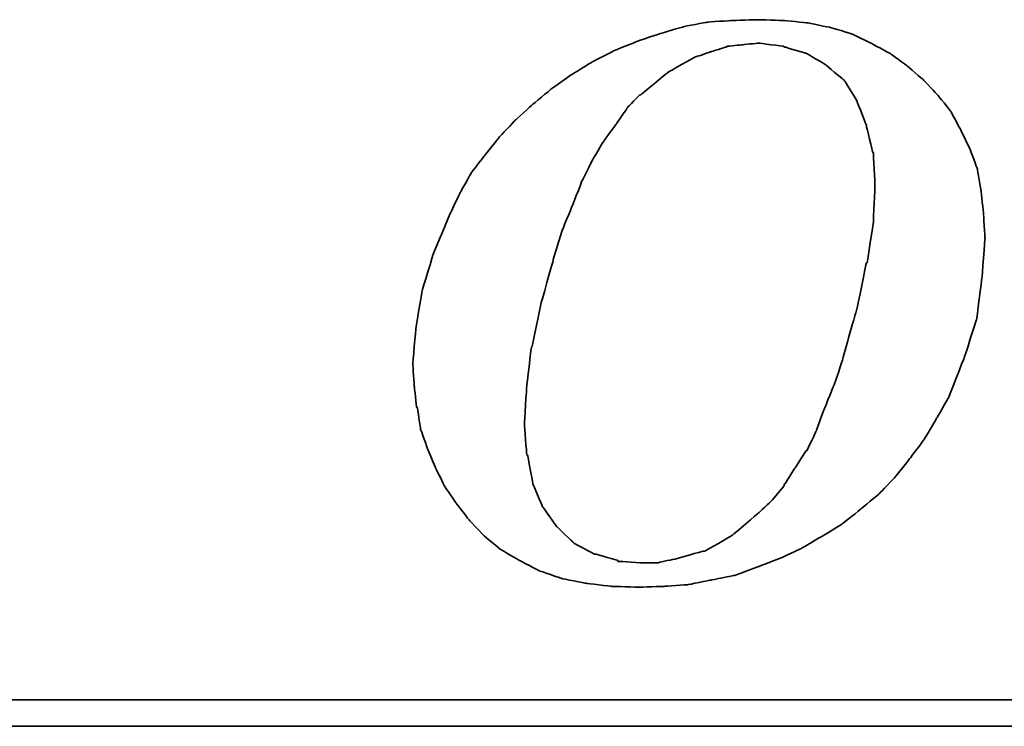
# Model space of a CAD drawing. Header units: millimetres. Extents: x 17 to 274, y -216 to -130.
# Tile 34 of 52: x 211.9 to 215.48, y -189.68 to -187.1. Entities that reach past the tile are written whole.
import ezdxf

# ---------------------------------------------------------------- set-up
doc = ezdxf.new("R2010")
doc.units = ezdxf.units.MM
doc.header["$LTSCALE"] = 0.15
doc.layers.add('DIM', color=4, linetype='CONTINUOUS')
doc.layers.add('layer 1', color=7, linetype='CONTINUOUS')

# ---------------------------------------------------------------- blocks, each defined once
blk = doc.blocks.new('TBI MOTION logo(完整正式版)')
at = {"layer": 'layer 1', "color": 22, "lineweight": 35}
for points, knots in [([(-11.34375, -6.98375), (-11.34375, -6.98375), (-10.91375, -7.43875), (-10.91375, -7.43875), (-10.91375, -7.43875), (-10.91375, -7.43875), (-10.38625, -7.87125), (-10.38625, -7.87125), (-10.38625, -7.87125), (-10.38625, -7.87125), (-9.81125, -8.20375), (-9.81125, -8.20375), (-9.81125, -8.20375), (-9.81125, -8.20375), (-9.21125, -8.51875), (-9.21125, -8.51875), (-9.21125, -8.51875), (-9.21125, -8.51875), (-8.51625, -8.75875), (-8.51625, -8.75875), (-8.51625, -8.75875), (-8.51625, -8.75875), (-7.77125, -8.90375), (-7.77125, -8.90375), (-7.77125, -8.90375), (-7.77125, -8.90375), (-6.97875, -8.99875), (-6.97875, -8.99875), (-6.97875, -8.99875), (-6.97875, -8.99875), (-6.14125, -9.02375), (-6.14125, -9.02375), (-6.14125, -9.02375), (-6.14125, -9.02375), (-5.37125, -8.99875), (-5.37125, -8.99875), (-5.37125, -8.99875), (-5.37125, -8.99875), (-4.65375, -8.94875), (-4.65375, -8.94875), (-4.65375, -8.94875), (-4.65375, -8.94875), (-3.93375, -8.80625), (-3.93375, -8.80625), (-3.93375, -8.80625), (-3.93375, -8.80625), (-3.21375, -8.66375), (-3.21375, -8.66375), (-3.21375, -8.66375), (-3.21375, -8.66375), (-2.49375, -8.39875), (-2.49375, -8.39875), (-2.49375, -8.39875), (-2.49375, -8.39875), (-1.79875, -8.13375), (-1.79875, -8.13375), (-1.79875, -8.13375), (-1.79875, -8.13375), (-1.17375, -7.84375), (-1.17375, -7.84375), (-1.17375, -7.84375), (-1.17375, -7.84375), (-0.52375, -7.46375), (-0.52375, -7.46375), (-0.52375, -7.46375), (-0.52375, -7.46375), (0.10124, -7.07875), (0.10124, -7.07875), (0.10124, -7.07875), (0.10124, -7.07875), (0.67625, -6.62375), (0.67625, -6.62375), (0.67625, -6.62375), (0.67625, -6.62375), (1.24874, -6.14375), (1.24874, -6.14375), (1.24874, -6.14375), (1.24874, -6.14375), (1.72874, -5.64125), (1.72874, -5.64125), (1.72874, -5.64125), (1.72874, -5.64125), (2.18624, -5.06375), (2.18624, -5.06375), (2.18624, -5.06375), (2.18624, -5.06375), (2.61625, -4.48874), (2.61625, -4.48874), (2.61625, -4.48874), (2.61625, -4.48874), (3.00125, -3.83874), (3.00125, -3.83874), (3.00125, -3.83874), (3.00125, -3.83874), (3.36124, -3.21374), (3.36124, -3.21374), (3.36124, -3.21374), (3.36124, -3.21374), (3.84374, -1.99125), (3.84374, -1.99125), (3.84374, -1.99125), (3.84374, -1.99125), (4.22625, -0.81875), (4.22625, -0.81875), (4.22625, -0.81875), (4.22625, -0.81875), (4.39125, 0.45624), (4.39125, 0.45624), (4.39125, 0.45624), (4.39125, 0.45624), (4.48874, 1.70124), (4.48874, 1.70124), (4.48874, 1.70124), (4.48874, 1.70124), (4.43874, 2.44625), (4.43874, 2.44625), (4.43874, 2.44625), (4.43874, 2.44625), (4.36874, 3.14125), (4.36874, 3.14125), (4.36874, 3.14125), (4.36874, 3.14125), (4.25125, 3.81125), (4.25125, 3.81125), (4.25125, 3.81125), (4.25125, 3.81125), (4.03124, 4.41125), (4.03124, 4.41125), (4.03124, 4.41125), (4.03124, 4.41125), (3.74374, 5.01125), (3.74374, 5.01125), (3.74374, 5.01125), (3.74374, 5.01125), (3.43124, 5.58875), (3.43124, 5.58875), (3.43124, 5.58875), (3.43124, 5.58875), (3.02625, 6.09125), (3.02625, 6.09125), (3.02625, 6.09125), (3.02625, 6.09125), (2.59374, 6.54875), (2.59374, 6.54875), (2.59374, 6.54875), (2.59374, 6.54875), (2.09124, 6.98125), (2.09124, 6.98125), (2.09124, 6.98125), (2.09124, 6.98125), (1.56124, 7.36625), (1.56124, 7.36625), (1.56124, 7.36625), (1.56124, 7.36625), (0.98624, 7.67625), (0.98624, 7.67625), (0.98624, 7.67625), (0.98624, 7.67625), (0.38624, 7.96375), (0.38624, 7.96375), (0.38624, 7.96375), (0.38624, 7.96375), (-0.25875, 8.15625), (-0.25875, 8.15625), (-0.25875, 8.15625), (-0.25875, 8.15625), (-0.98125, 8.30125), (-0.98125, 8.30125), (-0.98125, 8.30125), (-0.98125, 8.30125), (-1.70124, 8.37125), (-1.70124, 8.37125), (-1.70124, 8.37125), (-1.70124, 8.37125), (-2.49375, 8.39624), (-2.49375, 8.39624), (-2.49375, 8.39624), (-2.49375, 8.39624), (-3.28625, 8.37125), (-3.28625, 8.37125), (-3.28625, 8.37125), (-3.28625, 8.37125), (-4.05125, 8.32125), (-4.05125, 8.32125), (-4.05125, 8.32125), (-4.05125, 8.32125), (-4.77375, 8.18125), (-4.77375, 8.18125), (-4.77375, 8.18125), (-4.77375, 8.18125), (-5.51625, 7.96375), (-5.51625, 7.96375), (-5.51625, 7.96375), (-5.51625, 7.96375), (-6.21125, 7.72625), (-6.21125, 7.72625), (-6.21125, 7.72625), (-6.21125, 7.72625), (-6.92875, 7.43625), (-6.92875, 7.43625), (-6.92875, 7.43625), (-6.92875, 7.43625), (-7.57875, 7.10125), (-7.57875, 7.10125), (-7.57875, 7.10125), (-7.57875, 7.10125), (-8.24875, 6.69125), (-8.24875, 6.69125), (-8.24875, 6.69125), (-8.24875, 6.69125), (-8.84875, 6.26125), (-8.84875, 6.26125), (-8.84875, 6.26125), (-8.84875, 6.26125), (-9.42625, 5.78125), (-9.42625, 5.78125), (-9.42625, 5.78125), (-9.42625, 5.78125), (-9.95375, 5.30125), (-9.95375, 5.30125), (-9.95375, 5.30125), (-9.95375, 5.30125), (-10.43375, 4.79624), (-10.43375, 4.79624), (-10.43375, 4.79624), (-10.43375, 4.79624), (-10.88875, 4.22125), (-10.88875, 4.22125), (-10.88875, 4.22125), (-10.88875, 4.22125), (-11.29875, 3.69375), (-11.29875, 3.69375), (-11.29875, 3.69375), (-11.29875, 3.69375), (-11.63375, 3.09125), (-11.63375, 3.09125), (-11.63375, 3.09125), (-11.63375, 3.09125), (-11.91875, 2.49625), (-11.91875, 2.49625), (-11.91875, 2.49625), (-11.91875, 2.49625), (-12.44875, 1.24625), (-12.44875, 1.24625), (-12.44875, 1.24625), (-12.44875, 1.24625), (-12.80875, 0.06874), (-12.80875, 0.06874), (-12.80875, 0.06874), (-12.80875, 0.06874), (-12.99875, -1.07875), (-12.99875, -1.07875), (-12.99875, -1.07875), (-12.99875, -1.07875), (-13.09375, -2.18375), (-13.09375, -2.18375), (-13.09375, -2.18375), (-13.09375, -2.18375), (-13.04875, -2.85375), (-13.04875, -2.85375), (-13.04875, -2.85375), (-13.04875, -2.85375), (-12.97375, -3.50375), (-12.97375, -3.50375), (-12.97375, -3.50375), (-12.97375, -3.50375), (-12.95375, -3.50375), (-12.95375, -3.50375), (-12.95375, -3.50375), (-12.95375, -3.50375), (-12.85375, -4.17375), (-12.85375, -4.17375), (-12.85375, -4.17375), (-12.85375, -4.17375), (-12.63875, -4.77624), (-12.63875, -4.77624), (-12.63875, -4.77624), (-12.63875, -4.77624), (-12.39875, -5.35125), (-12.39875, -5.35125), (-12.39875, -5.35125), (-12.39875, -5.35125), (-12.11375, -5.92875), (-12.11375, -5.92875), (-12.11375, -5.92875), (-12.11375, -5.92875), (-11.75375, -6.45375), (-11.75375, -6.45375), (-11.75375, -6.45375), (-11.75375, -6.45375), (-11.34375, -6.98375), (-11.34375, -6.98375)], [0, 0, 0, 0, 0.01369863, 0.01369863, 0.01369863, 0.01369864, 0.02739726, 0.02739726, 0.02739726, 0.02739727, 0.04109589, 0.04109589, 0.04109589, 0.0410959, 0.05479452, 0.05479452, 0.05479452, 0.05479453, 0.06849315, 0.06849315, 0.06849315, 0.06849316, 0.08219178, 0.08219178, 0.08219178, 0.08219179, 0.09589041, 0.09589041, 0.09589041, 0.09589042, 0.10958904, 0.10958904, 0.10958904, 0.10958905, 0.12328767, 0.12328767, 0.12328767, 0.12328768, 0.1369863, 0.1369863, 0.1369863, 0.13698631, 0.15068493, 0.15068493, 0.15068493, 0.15068494, 0.16438356, 0.16438356, 0.16438356, 0.16438357, 0.17808219, 0.17808219, 0.17808219, 0.1780822, 0.19178082, 0.19178082, 0.19178082, 0.19178083, 0.20547945, 0.20547945, 0.20547945, 0.20547946, 0.21917808, 0.21917808, 0.21917808, 0.21917809, 0.23287671, 0.23287671, 0.23287671, 0.23287672, 0.24657534, 0.24657534, 0.24657534, 0.24657535, 0.26027397, 0.26027397, 0.26027397, 0.26027398, 0.2739726, 0.2739726, 0.2739726, 0.27397261, 0.28767123, 0.28767123, 0.28767123, 0.28767124, 0.30136986, 0.30136986, 0.30136986, 0.30136987, 0.31506849, 0.31506849, 0.31506849, 0.3150685, 0.32876712, 0.32876712, 0.32876712, 0.32876713, 0.34246575, 0.34246575, 0.34246575, 0.34246576, 0.35616438, 0.35616438, 0.35616438, 0.35616439, 0.36986301, 0.36986301, 0.36986301, 0.36986302, 0.38356164, 0.38356164, 0.38356164, 0.38356165, 0.39726027, 0.39726027, 0.39726027, 0.39726028, 0.4109589, 0.4109589, 0.4109589, 0.41095891, 0.42465753, 0.42465753, 0.42465753, 0.42465754, 0.43835616, 0.43835616, 0.43835616, 0.43835617, 0.45205479, 0.45205479, 0.45205479, 0.4520548, 0.46575342, 0.46575342, 0.46575342, 0.46575343, 0.47945205, 0.47945205, 0.47945205, 0.47945206, 0.49315068, 0.49315068, 0.49315068, 0.49315069, 0.50684932, 0.50684932, 0.50684932, 0.50684933, 0.52054795, 0.52054795, 0.52054795, 0.52054796, 0.53424658, 0.53424658, 0.53424658, 0.53424659, 0.54794521, 0.54794521, 0.54794521, 0.54794522, 0.56164384, 0.56164384, 0.56164384, 0.56164385, 0.57534247, 0.57534247, 0.57534247, 0.57534248, 0.5890411, 0.5890411, 0.5890411, 0.58904111, 0.60273973, 0.60273973, 0.60273973, 0.60273974, 0.61643836, 0.61643836, 0.61643836, 0.61643837, 0.63013699, 0.63013699, 0.63013699, 0.630137, 0.64383562, 0.64383562, 0.64383562, 0.64383563, 0.65753425, 0.65753425, 0.65753425, 0.65753426, 0.67123288, 0.67123288, 0.67123288, 0.67123289, 0.68493151, 0.68493151, 0.68493151, 0.68493152, 0.69863014, 0.69863014, 0.69863014, 0.69863015, 0.71232877, 0.71232877, 0.71232877, 0.71232878, 0.7260274, 0.7260274, 0.7260274, 0.72602741, 0.73972603, 0.73972603, 0.73972603, 0.73972604, 0.75342466, 0.75342466, 0.75342466, 0.75342467, 0.76712329, 0.76712329, 0.76712329, 0.7671233, 0.78082192, 0.78082192, 0.78082192, 0.78082193, 0.79452055, 0.79452055, 0.79452055, 0.79452056, 0.80821918, 0.80821918, 0.80821918, 0.80821919, 0.82191781, 0.82191781, 0.82191781, 0.82191782, 0.83561644, 0.83561644, 0.83561644, 0.83561645, 0.84931507, 0.84931507, 0.84931507, 0.84931508, 0.8630137, 0.8630137, 0.8630137, 0.86301371, 0.87671233, 0.87671233, 0.87671233, 0.87671234, 0.89041096, 0.89041096, 0.89041096, 0.89041097, 0.90410959, 0.90410959, 0.90410959, 0.9041096, 0.91780822, 0.91780822, 0.91780822, 0.91780823, 0.93150685, 0.93150685, 0.93150685, 0.93150686, 0.94520548, 0.94520548, 0.94520548, 0.94520549, 0.95890411, 0.95890411, 0.95890411, 0.95890412, 0.97260274, 0.97260274, 0.97260274, 0.97260275, 0.98630137, 0.98630137, 0.98630137, 0.98630138, 1, 1, 1, 1]), ([(-8.77875, 1.03124), (-8.77875, 1.03124), (-8.51625, 1.89625), (-8.51625, 1.89625), (-8.51625, 1.89625), (-8.51625, 1.89625), (-8.20375, 2.66375), (-8.20375, 2.66375), (-8.20375, 2.66375), (-8.20375, 2.66375), (-7.91625, 3.38125), (-7.91625, 3.38125), (-7.91625, 3.38125), (-7.91625, 3.38125), (-7.91625, 3.40624), (-7.91625, 3.40624), (-7.91625, 3.40624), (-7.91625, 3.40624), (-7.57875, 4.07624), (-7.57875, 4.07624), (-7.57875, 4.07624), (-7.57875, 4.07624), (-7.24375, 4.65125), (-7.24375, 4.65125), (-7.24375, 4.65125), (-7.24375, 4.65125), (-7.21875, 4.65125), (-7.21875, 4.65125), (-7.21875, 4.65125), (-7.21875, 4.65125), (-7.21875, 4.67624), (-7.21875, 4.67624), (-7.21875, 4.67624), (-7.21875, 4.67624), (-6.83625, 5.20375), (-6.83625, 5.20375), (-6.83625, 5.20375), (-6.83625, 5.20375), (-6.49875, 5.68625), (-6.49875, 5.68625), (-6.49875, 5.68625), (-6.49875, 5.68625), (-6.49875, 5.70625), (-6.49875, 5.70625), (-6.49875, 5.70625), (-6.49875, 5.70625), (-6.11625, 6.09125), (-6.11625, 6.09125), (-6.11625, 6.09125), (-6.11625, 6.09125), (-6.09125, 6.09125), (-6.09125, 6.09125), (-6.09125, 6.09125), (-6.09125, 6.09125), (-5.27375, 6.76625), (-5.27375, 6.76625), (-5.27375, 6.76625), (-5.27375, 6.76625), (-5.24875, 6.76625), (-5.24875, 6.76625), (-5.24875, 6.76625), (-5.24875, 6.76625), (-5.24875, 6.78625), (-5.24875, 6.78625), (-5.24875, 6.78625), (-5.24875, 6.78625), (-4.38875, 7.26624), (-4.38875, 7.26624), (-4.38875, 7.26624), (-4.38875, 7.26624), (-4.36125, 7.26624), (-4.36125, 7.26624), (-4.36125, 7.26624), (-4.36125, 7.26624), (-3.93375, 7.41125), (-3.93375, 7.41125), (-3.93375, 7.41125), (-3.93375, 7.41125), (-3.47375, 7.55625), (-3.47375, 7.55625), (-3.47375, 7.55625), (-3.47375, 7.55625), (-3.45375, 7.55625), (-3.45375, 7.55625), (-3.45375, 7.55625), (-3.45375, 7.55625), (-3.42875, 7.58124), (-3.42875, 7.58124), (-3.42875, 7.58124), (-3.42875, 7.58124), (-2.97375, 7.62625), (-2.97375, 7.62625), (-2.97375, 7.62625), (-2.97375, 7.62625), (-2.49375, 7.67625), (-2.49375, 7.67625), (-2.49375, 7.67625), (-2.49375, 7.67625), (-2.46875, 7.67625), (-2.46875, 7.67625), (-2.46875, 7.67625), (-2.46875, 7.67625), (-1.70124, 7.58124), (-1.70124, 7.58124), (-1.70124, 7.58124), (-1.70124, 7.58124), (-1.67875, 7.55625), (-1.67875, 7.55625), (-1.67875, 7.55625), (-1.67875, 7.55625), (-1.65375, 7.55625), (-1.65375, 7.55625), (-1.65375, 7.55625), (-1.65375, 7.55625), (-1.03125, 7.36625), (-1.03125, 7.36625), (-1.03125, 7.36625), (-1.03125, 7.36625), (-1.00625, 7.36625), (-1.00625, 7.36625), (-1.00625, 7.36625), (-1.00625, 7.36625), (-0.43124, 7.02624), (-0.43124, 7.02624), (-0.43124, 7.02624), (-0.43124, 7.02624), (-0.40625, 7.00624), (-0.40625, 7.00624), (-0.40625, 7.00624), (-0.40625, 7.00624), (0.12124, 6.57124), (0.12124, 6.57124), (0.12124, 6.57124), (0.12124, 6.57124), (0.14624, 6.54875), (0.14624, 6.54875), (0.14624, 6.54875), (0.14624, 6.54875), (0.17124, 6.52375), (0.17124, 6.52375), (0.17124, 6.52375), (0.17124, 6.52375), (0.55625, 5.89875), (0.55625, 5.89875), (0.55625, 5.89875), (0.55625, 5.89875), (0.55625, 5.87625), (0.55625, 5.87625), (0.55625, 5.87625), (0.55625, 5.87625), (0.84124, 5.15625), (0.84124, 5.15625), (0.84124, 5.15625), (0.84124, 5.15625), (0.84124, 5.13125), (0.84124, 5.13125), (0.84124, 5.13125), (0.84124, 5.13125), (1.03624, 4.31875), (1.03624, 4.31875), (1.03624, 4.31875), (1.03624, 4.31875), (1.05624, 4.31875), (1.05624, 4.31875), (1.05624, 4.31875), (1.05624, 4.31875), (1.05624, 4.29125), (1.05624, 4.29125), (1.05624, 4.29125), (1.05624, 4.29125), (1.10625, 3.33125), (1.10625, 3.33125), (1.10625, 3.33125), (1.10625, 3.33125), (1.10625, 3.30875), (1.10625, 3.30875), (1.10625, 3.30875), (1.10625, 3.30875), (1.05624, 2.20624), (1.05624, 2.20624), (1.05624, 2.20624), (1.05624, 2.20624), (1.05624, 2.18124), (1.05624, 2.18124), (1.05624, 2.18124), (1.05624, 2.18124), (0.86624, 0.93624), (0.86624, 0.93624), (0.86624, 0.93624), (0.86624, 0.93624), (0.84124, 0.93624), (0.84124, 0.93624), (0.84124, 0.93624), (0.84124, 0.93624), (0.55625, -0.45874), (0.55625, -0.45874), (0.55625, -0.45874), (0.55625, -0.45874), (0.12124, -1.99125), (0.12124, -1.99125), (0.12124, -1.99125), (0.12124, -1.99125), (0.12124, -2.01874), (0.12124, -2.01874), (0.12124, -2.01874), (0.12124, -2.01874), (-0.13874, -2.78375), (-0.13874, -2.78375), (-0.13874, -2.78375), (-0.13874, -2.78375), (-0.43124, -3.50375), (-0.43124, -3.50375), (-0.43124, -3.50375), (-0.43124, -3.50375), (-0.69375, -4.19875), (-0.69375, -4.19875), (-0.69375, -4.19875), (-0.69375, -4.19875), (-0.69375, -4.22375), (-0.69375, -4.22375), (-0.69375, -4.22375), (-0.69375, -4.22375), (-0.98125, -4.82374), (-0.98125, -4.82374), (-0.98125, -4.82374), (-0.98125, -4.82374), (-1.00625, -4.82374), (-1.00625, -4.82374), (-1.00625, -4.82374), (-1.00625, -4.82374), (-1.33875, -5.35125), (-1.33875, -5.35125), (-1.33875, -5.35125), (-1.33875, -5.35125), (-1.67875, -5.87875), (-1.67875, -5.87875), (-1.67875, -5.87875), (-1.67875, -5.87875), (-1.67875, -5.90375), (-1.67875, -5.90375), (-1.67875, -5.90375), (-1.67875, -5.90375), (-2.05875, -6.35875), (-2.05875, -6.35875), (-2.05875, -6.35875), (-2.05875, -6.35875), (-2.08375, -6.38375), (-2.08375, -6.38375), (-2.08375, -6.38375), (-2.08375, -6.38375), (-2.46875, -6.74375), (-2.46875, -6.74375), (-2.46875, -6.74375), (-2.46875, -6.74375), (-3.25875, -7.41625), (-3.25875, -7.41625), (-3.25875, -7.41625), (-3.25875, -7.41625), (-3.28625, -7.43875), (-3.28625, -7.43875), (-3.28625, -7.43875), (-3.28625, -7.43875), (-4.12375, -7.91875), (-4.12375, -7.91875), (-4.12375, -7.91875), (-4.12375, -7.91875), (-4.14875, -7.91875), (-4.14875, -7.91875), (-4.14875, -7.91875), (-4.14875, -7.91875), (-4.17125, -7.91875), (-4.17125, -7.91875), (-4.17125, -7.91875), (-4.17125, -7.91875), (-5.03375, -8.15875), (-5.03375, -8.15875), (-5.03375, -8.15875), (-5.03375, -8.15875), (-5.51625, -8.25625), (-5.51625, -8.25625), (-5.51625, -8.25625), (-5.51625, -8.25625), (-5.54125, -8.27875), (-5.54125, -8.27875), (-5.54125, -8.27875), (-5.54125, -8.27875), (-5.56375, -8.27875), (-5.56375, -8.27875), (-5.56375, -8.27875), (-5.56375, -8.27875), (-5.99625, -8.27875), (-5.99625, -8.27875), (-5.99625, -8.27875), (-5.99625, -8.27875), (-6.76375, -8.23125), (-6.76375, -8.23125), (-6.76375, -8.23125), (-6.76375, -8.23125), (-6.78875, -8.23125), (-6.78875, -8.23125), (-6.78875, -8.23125), (-6.78875, -8.23125), (-6.78875, -8.20375), (-6.78875, -8.20375), (-6.78875, -8.20375), (-6.78875, -8.20375), (-7.45875, -8.01375), (-7.45875, -8.01375), (-7.45875, -8.01375), (-7.45875, -8.01375), (-7.48375, -8.01375), (-7.48375, -8.01375), (-7.48375, -8.01375), (-7.48375, -8.01375), (-7.50875, -8.01375), (-7.50875, -8.01375), (-7.50875, -8.01375), (-7.50875, -8.01375), (-8.13125, -7.67875), (-8.13125, -7.67875), (-8.13125, -7.67875), (-8.13125, -7.67875), (-8.15625, -7.65375), (-8.15625, -7.65375), (-8.15625, -7.65375), (-8.15625, -7.65375), (-8.65875, -7.17375), (-8.65875, -7.17375), (-8.65875, -7.17375), (-8.65875, -7.17375), (-8.68375, -7.14875), (-8.68375, -7.14875), (-8.68375, -7.14875), (-8.68375, -7.14875), (-9.08875, -6.57375), (-9.08875, -6.57375), (-9.08875, -6.57375), (-9.08875, -6.57375), (-9.11375, -6.54875), (-9.11375, -6.54875), (-9.11375, -6.54875), (-9.11375, -6.54875), (-9.11375, -6.52875), (-9.11375, -6.52875), (-9.11375, -6.52875), (-9.11375, -6.52875), (-9.40375, -5.85375), (-9.40375, -5.85375), (-9.40375, -5.85375), (-9.40375, -5.85375), (-9.40375, -5.82875), (-9.40375, -5.82875), (-9.40375, -5.82875), (-9.40375, -5.82875), (-9.56875, -4.96875), (-9.56875, -4.96875), (-9.56875, -4.96875), (-9.56875, -4.96875), (-9.59375, -4.94375), (-9.59375, -4.94375), (-9.59375, -4.94375), (-9.59375, -4.94375), (-9.66375, -4.03375), (-9.66375, -4.03375), (-9.66375, -4.03375), (-9.66375, -4.03375), (-9.66375, -4.00875), (-9.66375, -4.00875), (-9.66375, -4.00875), (-9.66375, -4.00875), (-9.59375, -2.85375), (-9.59375, -2.85375), (-9.59375, -2.85375), (-9.59375, -2.85375), (-9.45125, -1.65875), (-9.45125, -1.65875), (-9.45125, -1.65875), (-9.45125, -1.65875), (-9.42625, -1.63375), (-9.42625, -1.63375), (-9.42625, -1.63375), (-9.42625, -1.63375), (-9.16125, -0.33875), (-9.16125, -0.33875), (-9.16125, -0.33875), (-9.16125, -0.33875), (-8.77875, 1.00624), (-8.77875, 1.00624), (-8.77875, 1.00624), (-8.77875, 1.00624), (-8.77875, 1.03124), (-8.77875, 1.03124)], [0, 0, 0, 0, 0.01020408, 0.01020408, 0.01020408, 0.01020409, 0.02040816, 0.02040816, 0.02040816, 0.02040817, 0.03061224, 0.03061224, 0.03061224, 0.03061225, 0.04081633, 0.04081633, 0.04081633, 0.04081634, 0.05102041, 0.05102041, 0.05102041, 0.05102042, 0.06122449, 0.06122449, 0.06122449, 0.0612245, 0.07142857, 0.07142857, 0.07142857, 0.07142858, 0.08163265, 0.08163265, 0.08163265, 0.08163266, 0.09183673, 0.09183673, 0.09183673, 0.09183674, 0.10204082, 0.10204082, 0.10204082, 0.10204083, 0.1122449, 0.1122449, 0.1122449, 0.11224491, 0.12244898, 0.12244898, 0.12244898, 0.12244899, 0.13265306, 0.13265306, 0.13265306, 0.13265307, 0.14285714, 0.14285714, 0.14285714, 0.14285715, 0.15306122, 0.15306122, 0.15306122, 0.15306123, 0.16326531, 0.16326531, 0.16326531, 0.16326532, 0.17346939, 0.17346939, 0.17346939, 0.1734694, 0.18367347, 0.18367347, 0.18367347, 0.18367348, 0.19387755, 0.19387755, 0.19387755, 0.19387756, 0.20408163, 0.20408163, 0.20408163, 0.20408164, 0.21428571, 0.21428571, 0.21428571, 0.21428572, 0.2244898, 0.2244898, 0.2244898, 0.22448981, 0.23469388, 0.23469388, 0.23469388, 0.23469389, 0.24489796, 0.24489796, 0.24489796, 0.24489797, 0.25510204, 0.25510204, 0.25510204, 0.25510205, 0.26530612, 0.26530612, 0.26530612, 0.26530613, 0.2755102, 0.2755102, 0.2755102, 0.27551021, 0.28571429, 0.28571429, 0.28571429, 0.2857143, 0.29591837, 0.29591837, 0.29591837, 0.29591838, 0.30612245, 0.30612245, 0.30612245, 0.30612246, 0.31632653, 0.31632653, 0.31632653, 0.31632654, 0.32653061, 0.32653061, 0.32653061, 0.32653062, 0.33673469, 0.33673469, 0.33673469, 0.3367347, 0.34693878, 0.34693878, 0.34693878, 0.34693879, 0.35714286, 0.35714286, 0.35714286, 0.35714287, 0.36734694, 0.36734694, 0.36734694, 0.36734695, 0.37755102, 0.37755102, 0.37755102, 0.37755103, 0.3877551, 0.3877551, 0.3877551, 0.38775511, 0.39795918, 0.39795918, 0.39795918, 0.39795919, 0.40816327, 0.40816327, 0.40816327, 0.40816328, 0.41836735, 0.41836735, 0.41836735, 0.41836736, 0.42857143, 0.42857143, 0.42857143, 0.42857144, 0.43877551, 0.43877551, 0.43877551, 0.43877552, 0.44897959, 0.44897959, 0.44897959, 0.4489796, 0.45918367, 0.45918367, 0.45918367, 0.45918368, 0.46938776, 0.46938776, 0.46938776, 0.46938777, 0.47959184, 0.47959184, 0.47959184, 0.47959185, 0.48979592, 0.48979592, 0.48979592, 0.48979593, 0.5, 0.5, 0.5, 0.50000001, 0.51020408, 0.51020408, 0.51020408, 0.51020409, 0.52040816, 0.52040816, 0.52040816, 0.52040817, 0.53061224, 0.53061224, 0.53061224, 0.53061225, 0.54081633, 0.54081633, 0.54081633, 0.54081634, 0.55102041, 0.55102041, 0.55102041, 0.55102042, 0.56122449, 0.56122449, 0.56122449, 0.5612245, 0.57142857, 0.57142857, 0.57142857, 0.57142858, 0.58163265, 0.58163265, 0.58163265, 0.58163266, 0.59183673, 0.59183673, 0.59183673, 0.59183674, 0.60204082, 0.60204082, 0.60204082, 0.60204083, 0.6122449, 0.6122449, 0.6122449, 0.61224491, 0.62244898, 0.62244898, 0.62244898, 0.62244899, 0.63265306, 0.63265306, 0.63265306, 0.63265307, 0.64285714, 0.64285714, 0.64285714, 0.64285715, 0.65306122, 0.65306122, 0.65306122, 0.65306123, 0.66326531, 0.66326531, 0.66326531, 0.66326532, 0.67346939, 0.67346939, 0.67346939, 0.6734694, 0.68367347, 0.68367347, 0.68367347, 0.68367348, 0.69387755, 0.69387755, 0.69387755, 0.69387756, 0.70408163, 0.70408163, 0.70408163, 0.70408164, 0.71428571, 0.71428571, 0.71428571, 0.71428572, 0.7244898, 0.7244898, 0.7244898, 0.72448981, 0.73469388, 0.73469388, 0.73469388, 0.73469389, 0.74489796, 0.74489796, 0.74489796, 0.74489797, 0.75510204, 0.75510204, 0.75510204, 0.75510205, 0.76530612, 0.76530612, 0.76530612, 0.76530613, 0.7755102, 0.7755102, 0.7755102, 0.77551021, 0.78571429, 0.78571429, 0.78571429, 0.7857143, 0.79591837, 0.79591837, 0.79591837, 0.79591838, 0.80612245, 0.80612245, 0.80612245, 0.80612246, 0.81632653, 0.81632653, 0.81632653, 0.81632654, 0.82653061, 0.82653061, 0.82653061, 0.82653062, 0.83673469, 0.83673469, 0.83673469, 0.8367347, 0.84693878, 0.84693878, 0.84693878, 0.84693879, 0.85714286, 0.85714286, 0.85714286, 0.85714287, 0.86734694, 0.86734694, 0.86734694, 0.86734695, 0.87755102, 0.87755102, 0.87755102, 0.87755103, 0.8877551, 0.8877551, 0.8877551, 0.88775511, 0.89795918, 0.89795918, 0.89795918, 0.89795919, 0.90816327, 0.90816327, 0.90816327, 0.90816328, 0.91836735, 0.91836735, 0.91836735, 0.91836736, 0.92857143, 0.92857143, 0.92857143, 0.92857144, 0.93877551, 0.93877551, 0.93877551, 0.93877552, 0.94897959, 0.94897959, 0.94897959, 0.9489796, 0.95918367, 0.95918367, 0.95918367, 0.95918368, 0.96938776, 0.96938776, 0.96938776, 0.96938777, 0.97959184, 0.97959184, 0.97959184, 0.97959185, 0.98979592, 0.98979592, 0.98979592, 0.98979593, 1, 1, 1, 1]), ([(75.90875, -9.47875), (75.90875, -9.47875), (75.90875, -12.28625), (75.90875, -12.28625), (75.90875, -12.28625), (75.90875, -12.28625), (75.90875, -12.47875), (75.90875, -12.47875), (75.90875, -12.47875), (75.90875, -12.47875), (75.71625, -12.47875), (75.71625, -12.47875), (75.71625, -12.47875), (75.71625, -12.47875), (-88.32875, -12.47875), (-88.32875, -12.47875), (-88.32875, -12.47875), (-88.32875, -12.47875), (-88.32875, -13.29375), (-88.32875, -13.29375), (-88.32875, -13.29375), (-88.32875, -13.29375), (82.89125, -13.29375), (82.89125, -13.29375), (82.89125, -13.29375), (82.89125, -13.29375), (75.90875, -9.47875), (75.90875, -9.47875)], [0, 0, 0, 0, 0.14285714, 0.14285714, 0.14285714, 0.14285715, 0.28571429, 0.28571429, 0.28571429, 0.2857143, 0.42857143, 0.42857143, 0.42857143, 0.42857144, 0.57142857, 0.57142857, 0.57142857, 0.57142858, 0.71428571, 0.71428571, 0.71428571, 0.71428572, 0.85714286, 0.85714286, 0.85714286, 0.85714287, 1, 1, 1, 1])]:
    blk.add_open_spline(points, degree=3, knots=knots, dxfattribs=at)

msp = doc.modelspace()

# ---------------------------------------------------------------- block references
at = {"layer": 'DIM', "color": 0, "xscale": 0.1185822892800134, "yscale": 0.1185822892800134, "zscale": 0.1185822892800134}
msp.add_blockref('TBI MOTION logo(完整正式版)', (214.8819, -188.1001), dxfattribs=at)

doc.saveas('drawing.dxf')
